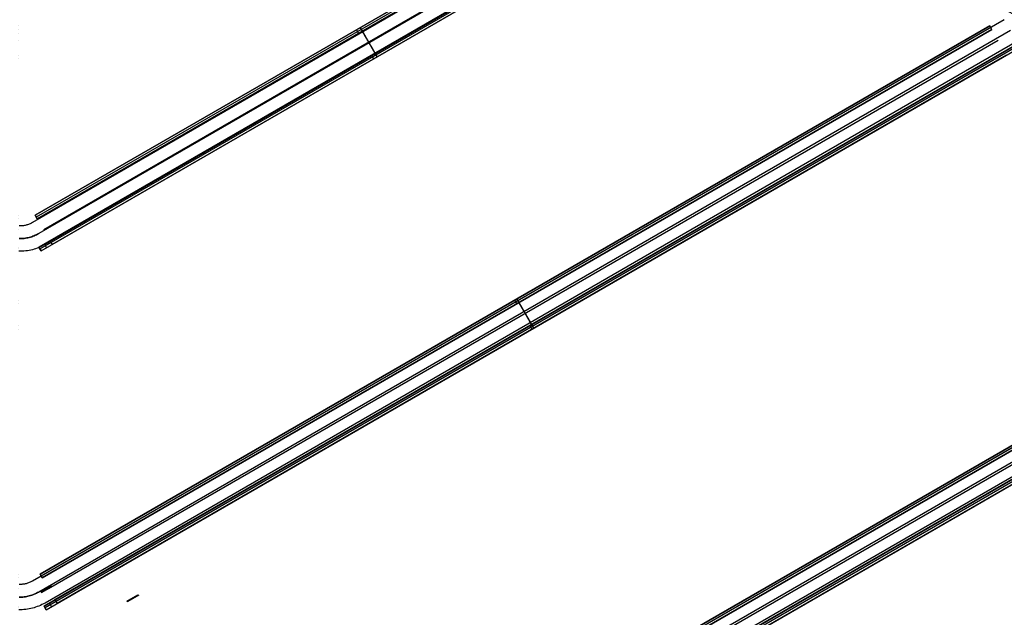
# Model space of a CAD drawing. Header units: millimetres. Extents: x -356 to 356, y -410 to 410.
# Tile 15 of 126: x 0 to 117, y -140 to -69. Entities that reach past the tile are written whole.
import ezdxf

# ---------------------------------------------------------------- set-up
doc = ezdxf.new("R2010")
doc.units = ezdxf.units.MM
doc.header["$MEASUREMENT"] = 0
doc.layers.add('1', color=7, linetype='Continuous')

msp = doc.modelspace()

# ---------------------------------------------------------------- linework, layer by layer
at = {"layer": '1', "color": 252, "extrusion": (0.117512, -0.066916, 0.990814)}
for points in [[(0.83, -455.33), (0.83, -73.76)], [(-0.17, -455.33), (-0.17, -73.76)], [(-0.17, -455.33), (-0.17, -73.76)], [(-1.17, -455.33), (-1.17, -73.76)]]:
    msp.add_lwpolyline(points, dxfattribs=at)
at = {"layer": '1', "color": 252}
for points in [[(80.04, -47.91), (1.59, -93.21)], [(1.92, -92.34), (78.13, -48.34)], [(78.13, -48.34), (1.92, -92.34)], [(78.13, -48.34), (1.92, -92.34)], [(78.13, -48.34), (1.92, -92.34)], [(78.26, -48.55), (2.05, -92.55)], [(78.38, -48.77), (2.17, -92.77)], [(78.38, -48.77), (2.17, -92.77)], [(78.38, -48.77), (2.17, -92.77)], [(78.38, -48.77), (2.17, -92.77)], [(80.79, -49.21), (2.34, -94.51)], [(80.79, -49.21), (2.34, -94.51)], [(79.13, -50.07), (2.92, -94.07)], [(79.13, -50.07), (2.92, -94.07)], [(81.18, -50.62), (2.37, -96.12)], [(2.37, -96.12), (81.18, -50.62)], [(81.3, -50.83), (2.5, -96.33)], [(2.62, -96.55), (81.43, -51.05)], [(2.62, -96.55), (81.43, -51.05)], [(81.54, -50.51), (3.09, -95.81)], [(79.88, -51.37), (3.67, -95.37)], [(80.13, -51.8), (3.92, -95.8)], [(116.84, -69.16), (1.59, -135.7)], [(2.52, -134.89), (115.11, -69.89)], [(2.52, -134.89), (115.11, -69.89)], [(115.11, -69.89), (2.52, -134.89)], [(115.36, -70.32), (115.11, -69.89)], [(115.36, -70.32), (115.11, -69.89)], [(117.59, -70.46), (2.34, -137)], [(117.59, -70.46), (2.34, -137)], [(115.23, -70.1), (2.65, -135.1)], [(115.36, -70.32), (2.77, -135.32)], [(2.77, -135.32), (115.36, -70.32)], [(115.36, -70.32), (2.77, -135.32)], [(40.28, -70.77), (40.03, -70.34)], [(118.15, -72.17), (2.97, -138.67)], [(2.97, -138.67), (118.15, -72.17)], [(118.34, -71.76), (3.09, -138.3)], [(118.28, -72.38), (3.1, -138.88)], [(116.11, -71.62), (3.52, -136.62)], [(116.11, -71.62), (3.52, -136.62)], [(3.22, -139.1), (118.4, -72.6)], [(3.22, -139.1), (118.4, -72.6)], [(116.86, -72.92), (4.27, -137.92)], [(117.11, -73.35), (4.52, -138.35)], [(41.78, -73.37), (42.03, -73.8)], [(1.59, -93.21), (1.5, -93.26), (1.41, -93.3), (1.32, -93.35), (1.22, -93.39), (1.13, -93.42), (1.03, -93.46), (0.94, -93.49), (0.84, -93.51), (0.74, -93.54), (0.64, -93.56), (0.54, -93.58), (0.44, -93.59), (0.34, -93.6), (0.24, -93.61), (0.14, -93.61), (0.04, -93.61)], [(2.17, -92.77), (1.92, -92.34)], [(1.92, -92.34), (2.17, -92.77)], [(2.34, -94.51), (2.2, -94.58), (2.07, -94.65), (1.93, -94.71), (1.79, -94.77), (1.65, -94.83), (1.51, -94.88), (1.36, -94.93), (1.22, -94.97), (1.07, -95), (0.92, -95.03), (0.77, -95.06), (0.62, -95.08), (0.47, -95.09), (0.32, -95.1), (0.16, -95.11), (0.01, -95.11)], [(2.34, -94.51), (2.2, -94.58), (2.07, -94.65), (1.93, -94.71), (1.79, -94.77), (1.65, -94.83), (1.51, -94.88), (1.36, -94.93), (1.22, -94.97), (1.07, -95), (0.92, -95.03), (0.77, -95.06), (0.62, -95.08), (0.47, -95.09), (0.32, -95.1), (0.16, -95.11), (0.01, -95.11)], [(161.24, -94.8), (1.59, -186.97)], [(1.89, -186.52), (159.51, -95.52)], [(1.89, -186.52), (159.51, -95.52)], [(159.51, -95.52), (1.89, -186.52)], [(3.67, -95.37), (3.92, -95.8)], [(3.09, -95.81), (2.91, -95.9), (2.73, -96), (2.55, -96.08), (2.36, -96.16), (2.17, -96.24), (1.98, -96.3), (1.79, -96.36), (1.59, -96.42), (1.39, -96.47), (1.2, -96.51), (1, -96.54), (0.8, -96.57), (0.59, -96.59), (0.39, -96.6), (0.19, -96.61), (-0.01, -96.61)], [(159.63, -95.74), (2.01, -186.74)], [(159.76, -95.95), (2.14, -186.95)], [(2.14, -186.95), (159.76, -95.95)], [(159.76, -95.95), (2.14, -186.95)], [(161.99, -96.09), (2.34, -188.27)], [(161.99, -96.09), (2.34, -188.27)], [(2.37, -96.12), (2.62, -96.55)], [(2.62, -96.55), (2.37, -96.12)], [(2.62, -96.55), (2.37, -96.12)], [(3.27, -96.18), (3.02, -95.74)], [(162.55, -97.8), (2.34, -190.3)], [(2.34, -190.3), (162.55, -97.8)], [(162.68, -98.02), (2.46, -190.52)], [(160.51, -97.25), (2.89, -188.25)], [(160.51, -97.25), (2.89, -188.25)], [(162.74, -97.39), (3.09, -189.57)], [(2.59, -190.74), (162.8, -98.24)], [(2.59, -190.74), (162.8, -98.24)], [(161.26, -98.55), (3.64, -189.55)], [(161.51, -98.99), (3.89, -189.99)], [(59.06, -102.82), (58.81, -102.39)], [(60.56, -105.42), (60.81, -105.85)], [(2.77, -135.32), (2.52, -134.89)], [(2.52, -134.89), (2.77, -135.32)], [(1.59, -135.7), (1.5, -135.75), (1.41, -135.8), (1.32, -135.84), (1.22, -135.88), (1.13, -135.92), (1.03, -135.95), (0.94, -135.98), (0.84, -136.01), (0.74, -136.03), (0.64, -136.05), (0.54, -136.07), (0.44, -136.08), (0.34, -136.09), (0.24, -136.1), (0.14, -136.1), (0.04, -136.1)], [(2.34, -137), (2.2, -137.07), (2.07, -137.14), (1.93, -137.21), (1.79, -137.27), (1.65, -137.32), (1.51, -137.37), (1.36, -137.42), (1.22, -137.46), (1.07, -137.49), (0.92, -137.53), (0.77, -137.55), (0.62, -137.57), (0.47, -137.59), (0.32, -137.6), (0.16, -137.6), (0.01, -137.6)], [(2.34, -137), (2.2, -137.07), (2.07, -137.14), (1.93, -137.21), (1.79, -137.27), (1.65, -137.32), (1.51, -137.37), (1.36, -137.42), (1.22, -137.46), (1.07, -137.49), (0.92, -137.53), (0.77, -137.55), (0.62, -137.57), (0.47, -137.59), (0.32, -137.6), (0.16, -137.6), (0.01, -137.6)], [(3.09, -138.3), (2.91, -138.4), (2.73, -138.49), (2.55, -138.58), (2.36, -138.66), (2.17, -138.73), (1.98, -138.8), (1.79, -138.86), (1.59, -138.91), (1.39, -138.96), (1.2, -139), (1, -139.03), (0.8, -139.06), (0.59, -139.08), (0.39, -139.1), (0.19, -139.1), (-0.01, -139.1)], [(2.97, -138.67), (3.22, -139.1)], [(3.22, -139.1), (2.97, -138.67)], [(3.22, -139.1), (2.97, -138.67)], [(3.87, -138.73), (3.62, -138.29)], [(4.27, -137.92), (4.52, -138.35)]]:
    msp.add_lwpolyline(points, dxfattribs=at)
at = {"layer": '1', "color": 252, "extrusion": (1, 0, 0)}
for points in [[(-69.89, -485), (-69.89, -480)], [(-70.34, -510), (-70.34, -505)], [(-70.77, -510), (-70.77, -505)], [(-70.32, -480), (-70.32, -485)], [(-71.62, -478), (-71.62, -478.5)], [(-73.37, -578.5), (-73.37, -505)], [(-73.8, -578.5), (-73.8, -505)], [(-92.34, -510), (-92.34, -505)], [(-92.77, -505), (-92.77, -510)], [(-94.07, -503.5), (-94.07, -503)], [(-96.12, -578.5), (-96.12, -506.5)], [(-96.33, -578.5), (-96.33, -506.5)], [(-96.55, -506.5), (-96.55, -578.5)], [(-102.39, -485), (-102.39, -480)], [(-102.82, -485), (-102.82, -480)], [(-105.42, -553.5), (-105.42, -480)], [(-105.85, -553.5), (-105.85, -480)], [(-134.89, -485), (-134.89, -480)], [(-135.32, -480), (-135.32, -485)], [(-136.62, -478.5), (-136.62, -478)], [(-138.67, -553.5), (-138.67, -481.5)], [(-138.88, -553.5), (-138.88, -481.5)], [(-139.1, -481.5), (-139.1, -553.5)]]:
    msp.add_lwpolyline(points, dxfattribs=at)
at = {"layer": '1', "color": 252, "extrusion": (0.866025, 0.5, 0)}
for points in [[(-118.08, -480), (-118.08, -479.96), (-118.08, -479.91), (-118.08, -479.87), (-118.09, -479.82), (-118.09, -479.77), (-118.1, -479.73), (-118.1, -479.68), (-118.11, -479.64), (-118.12, -479.59), (-118.13, -479.54), (-118.14, -479.5), (-118.15, -479.45), (-118.17, -479.4), (-118.18, -479.36), (-118.2, -479.31), (-118.22, -479.26), (-118.24, -479.22), (-118.26, -479.17), (-118.28, -479.13), (-118.3, -479.08), (-118.32, -479.04), (-118.35, -478.99), (-118.38, -478.95), (-118.4, -478.91), (-118.43, -478.86), (-118.46, -478.82), (-118.49, -478.78), (-118.52, -478.74), (-118.56, -478.7), (-118.59, -478.66), (-118.63, -478.62), (-118.66, -478.59), (-118.7, -478.55), (-118.74, -478.51), (-118.78, -478.48), (-118.82, -478.45), (-118.86, -478.42), (-118.9, -478.38), (-118.94, -478.35), (-118.98, -478.33), (-119.03, -478.3), (-119.07, -478.27), (-119.11, -478.25), (-119.16, -478.22), (-119.2, -478.2), (-119.25, -478.18), (-119.29, -478.16), (-119.34, -478.14), (-119.39, -478.12), (-119.43, -478.11), (-119.48, -478.09), (-119.53, -478.08), (-119.57, -478.06), (-119.62, -478.05), (-119.67, -478.04), (-119.71, -478.03), (-119.76, -478.03), (-119.81, -478.02), (-119.85, -478.01), (-119.9, -478.01), (-119.94, -478), (-119.99, -478), (-120.03, -478), (-120.08, -478), (-120.12, -478), (-120.17, -478), (-120.21, -478), (-120.26, -478.01), (-120.3, -478.01), (-120.35, -478.02), (-120.39, -478.03), (-120.44, -478.03), (-120.49, -478.04), (-120.53, -478.05), (-120.58, -478.06), (-120.63, -478.08), (-120.67, -478.09), (-120.72, -478.11), (-120.77, -478.12), (-120.81, -478.14), (-120.86, -478.16), (-120.91, -478.18), (-120.95, -478.2), (-121, -478.22), (-121.04, -478.25), (-121.08, -478.27), (-121.13, -478.3), (-121.17, -478.33), (-121.21, -478.35), (-121.26, -478.38), (-121.3, -478.42), (-121.34, -478.45), (-121.38, -478.48), (-121.42, -478.51), (-121.45, -478.55), (-121.49, -478.59), (-121.53, -478.62), (-121.56, -478.66), (-121.6, -478.7), (-121.63, -478.74), (-121.66, -478.78), (-121.69, -478.82), (-121.72, -478.86), (-121.75, -478.91), (-121.78, -478.95), (-121.8, -478.99), (-121.83, -479.04), (-121.85, -479.08), (-121.88, -479.13), (-121.9, -479.17), (-121.92, -479.22), (-121.94, -479.26), (-121.95, -479.31), (-121.97, -479.36), (-121.99, -479.4), (-122, -479.45), (-122.01, -479.5), (-122.02, -479.54), (-122.03, -479.59), (-122.04, -479.64), (-122.05, -479.68), (-122.06, -479.73), (-122.06, -479.77), (-122.07, -479.82), (-122.07, -479.87), (-122.08, -479.91), (-122.08, -479.96), (-122.08, -480)], [(-84.93, -505), (-84.93, -504.93), (-84.92, -504.86), (-84.92, -504.79), (-84.91, -504.72), (-84.9, -504.66), (-84.88, -504.59), (-84.87, -504.52), (-84.85, -504.45), (-84.83, -504.39), (-84.81, -504.32), (-84.78, -504.26), (-84.76, -504.19), (-84.73, -504.13), (-84.7, -504.07), (-84.66, -504.01), (-84.63, -503.95), (-84.59, -503.89), (-84.55, -503.84), (-84.51, -503.78), (-84.47, -503.73), (-84.42, -503.67), (-84.38, -503.62), (-84.33, -503.57), (-84.28, -503.53), (-84.23, -503.48), (-84.17, -503.44), (-84.12, -503.39), (-84.06, -503.35), (-84.01, -503.32), (-83.95, -503.28), (-83.89, -503.25), (-83.83, -503.21), (-83.76, -503.18), (-83.7, -503.16), (-83.64, -503.13), (-83.57, -503.11), (-83.51, -503.09), (-83.44, -503.07), (-83.37, -503.05), (-83.3, -503.04), (-83.24, -503.02), (-83.17, -503.01), (-83.1, -503.01), (-83.03, -503), (-82.96, -503), (-82.89, -503), (-82.82, -503), (-82.75, -503.01), (-82.69, -503.01), (-82.62, -503.02), (-82.55, -503.04), (-82.48, -503.05), (-82.41, -503.07), (-82.35, -503.09), (-82.28, -503.11), (-82.22, -503.13), (-82.15, -503.16), (-82.09, -503.18), (-82.03, -503.21), (-81.97, -503.25), (-81.91, -503.28), (-81.85, -503.32), (-81.79, -503.35), (-81.73, -503.39), (-81.68, -503.44), (-81.63, -503.48), (-81.57, -503.53), (-81.52, -503.57), (-81.48, -503.62), (-81.43, -503.67), (-81.38, -503.73), (-81.34, -503.78), (-81.3, -503.84), (-81.26, -503.89), (-81.22, -503.95), (-81.19, -504.01), (-81.16, -504.07), (-81.12, -504.13), (-81.1, -504.19), (-81.07, -504.26), (-81.04, -504.32), (-81.02, -504.39), (-81, -504.45), (-80.98, -504.52), (-80.97, -504.59), (-80.96, -504.66), (-80.95, -504.72), (-80.94, -504.79), (-80.93, -504.86), (-80.93, -504.93), (-80.93, -505)], [(-84.43, -505), (-84.43, -504.95), (-84.42, -504.9), (-84.42, -504.84), (-84.41, -504.79), (-84.4, -504.74), (-84.39, -504.69), (-84.38, -504.64), (-84.37, -504.59), (-84.35, -504.54), (-84.34, -504.49), (-84.32, -504.44), (-84.3, -504.4), (-84.28, -504.35), (-84.25, -504.3), (-84.23, -504.26), (-84.2, -504.21), (-84.18, -504.17), (-84.15, -504.13), (-84.12, -504.09), (-84.08, -504.04), (-84.05, -504.01), (-84.01, -503.97), (-83.98, -503.93), (-83.94, -503.89), (-83.9, -503.86), (-83.86, -503.83), (-83.82, -503.8), (-83.78, -503.77), (-83.74, -503.74), (-83.69, -503.71), (-83.65, -503.68), (-83.6, -503.66), (-83.55, -503.64), (-83.51, -503.62), (-83.46, -503.6), (-83.41, -503.58), (-83.36, -503.56), (-83.31, -503.55), (-83.26, -503.54), (-83.21, -503.53), (-83.16, -503.52), (-83.11, -503.51), (-83.06, -503.51), (-83, -503.5), (-82.95, -503.5), (-82.9, -503.5), (-82.85, -503.5), (-82.8, -503.51), (-82.75, -503.51), (-82.69, -503.52), (-82.64, -503.53), (-82.59, -503.54), (-82.54, -503.55), (-82.49, -503.56), (-82.44, -503.58), (-82.39, -503.6), (-82.35, -503.62), (-82.3, -503.64), (-82.25, -503.66), (-82.21, -503.68), (-82.16, -503.71), (-82.12, -503.74), (-82.07, -503.77), (-82.03, -503.8), (-81.99, -503.83), (-81.95, -503.86), (-81.91, -503.89), (-81.88, -503.93), (-81.84, -503.97), (-81.8, -504.01), (-81.77, -504.04), (-81.74, -504.09), (-81.71, -504.13), (-81.68, -504.17), (-81.65, -504.21), (-81.62, -504.26), (-81.6, -504.3), (-81.58, -504.35), (-81.55, -504.4), (-81.53, -504.44), (-81.52, -504.49), (-81.5, -504.54), (-81.48, -504.59), (-81.47, -504.64), (-81.46, -504.69), (-81.45, -504.74), (-81.44, -504.79), (-81.43, -504.84), (-81.43, -504.9), (-81.43, -504.95), (-81.43, -505)], [(-84.51, -505), (-84.51, -504.95), (-84.51, -504.9), (-84.51, -504.84), (-84.5, -504.79), (-84.49, -504.74), (-84.48, -504.69), (-84.47, -504.64), (-84.46, -504.59), (-84.44, -504.54), (-84.42, -504.49), (-84.41, -504.44), (-84.39, -504.39), (-84.36, -504.35), (-84.34, -504.3), (-84.32, -504.25), (-84.29, -504.21), (-84.26, -504.17), (-84.23, -504.12), (-84.2, -504.08), (-84.17, -504.04), (-84.13, -504), (-84.1, -503.96), (-84.06, -503.93), (-84.02, -503.89), (-83.98, -503.86), (-83.94, -503.82), (-83.9, -503.79), (-83.86, -503.76), (-83.82, -503.73), (-83.77, -503.71), (-83.73, -503.68), (-83.68, -503.66), (-83.63, -503.63), (-83.59, -503.61), (-83.54, -503.59), (-83.49, -503.58), (-83.44, -503.56), (-83.39, -503.55), (-83.34, -503.54), (-83.29, -503.52), (-83.23, -503.52), (-83.18, -503.51), (-83.13, -503.5), (-83.08, -503.5), (-83.03, -503.5), (-82.98, -503.5), (-82.92, -503.5), (-82.87, -503.51), (-82.82, -503.51), (-82.77, -503.52), (-82.72, -503.53), (-82.67, -503.54), (-82.62, -503.55), (-82.57, -503.57), (-82.52, -503.59), (-82.47, -503.6), (-82.42, -503.62), (-82.37, -503.64), (-82.33, -503.67), (-82.28, -503.69), (-82.23, -503.72), (-82.19, -503.75), (-82.15, -503.78), (-82.11, -503.81), (-82.06, -503.84), (-82.02, -503.87), (-81.99, -503.91), (-81.95, -503.94), (-81.91, -503.98), (-81.88, -504.02), (-81.84, -504.06), (-81.81, -504.1), (-81.78, -504.14), (-81.75, -504.19), (-81.73, -504.23), (-81.7, -504.28), (-81.68, -504.32), (-81.65, -504.37), (-81.63, -504.42), (-81.61, -504.47), (-81.59, -504.51), (-81.58, -504.56), (-81.56, -504.61), (-81.55, -504.66), (-81.54, -504.72), (-81.53, -504.77), (-81.53, -504.82), (-81.52, -504.87), (-81.52, -504.92), (-81.51, -504.97), (-81.51, -505.03), (-81.52, -505.08), (-81.52, -505.13), (-81.53, -505.18), (-81.53, -505.23), (-81.54, -505.28), (-81.55, -505.34), (-81.56, -505.39), (-81.58, -505.44), (-81.59, -505.49), (-81.61, -505.53), (-81.63, -505.58), (-81.65, -505.63), (-81.68, -505.68), (-81.7, -505.72), (-81.73, -505.77), (-81.75, -505.81), (-81.78, -505.86), (-81.81, -505.9), (-81.84, -505.94), (-81.88, -505.98), (-81.91, -506.02), (-81.95, -506.06), (-81.99, -506.09), (-82.02, -506.13), (-82.06, -506.16), (-82.11, -506.19), (-82.15, -506.22), (-82.19, -506.25), (-82.23, -506.28), (-82.28, -506.31), (-82.33, -506.33), (-82.37, -506.36), (-82.42, -506.38), (-82.47, -506.4), (-82.52, -506.41), (-82.57, -506.43), (-82.62, -506.45), (-82.67, -506.46), (-82.72, -506.47), (-82.77, -506.48), (-82.82, -506.49), (-82.87, -506.49), (-82.92, -506.5), (-82.98, -506.5), (-83.03, -506.5), (-83.08, -506.5), (-83.13, -506.5), (-83.18, -506.49), (-83.23, -506.48), (-83.29, -506.48), (-83.34, -506.46), (-83.39, -506.45), (-83.44, -506.44), (-83.49, -506.42), (-83.54, -506.41), (-83.59, -506.39), (-83.63, -506.37), (-83.68, -506.34), (-83.73, -506.32), (-83.77, -506.29), (-83.82, -506.27), (-83.86, -506.24), (-83.9, -506.21), (-83.94, -506.18), (-83.98, -506.14), (-84.02, -506.11), (-84.06, -506.07), (-84.1, -506.04), (-84.13, -506), (-84.17, -505.96), (-84.2, -505.92), (-84.23, -505.88), (-84.26, -505.83), (-84.29, -505.79), (-84.32, -505.75), (-84.34, -505.7), (-84.36, -505.65), (-84.39, -505.61), (-84.41, -505.56), (-84.42, -505.51), (-84.44, -505.46), (-84.46, -505.41), (-84.47, -505.36), (-84.48, -505.31), (-84.49, -505.26), (-84.5, -505.21), (-84.51, -505.16), (-84.51, -505.1), (-84.51, -505.05), (-84.51, -505)], [(-121.58, -480), (-121.58, -479.97), (-121.58, -479.93), (-121.57, -479.9), (-121.57, -479.87), (-121.57, -479.83), (-121.56, -479.8), (-121.56, -479.76), (-121.55, -479.73), (-121.55, -479.69), (-121.54, -479.66), (-121.53, -479.62), (-121.52, -479.59), (-121.51, -479.55), (-121.5, -479.52), (-121.48, -479.48), (-121.47, -479.45), (-121.46, -479.41), (-121.44, -479.38), (-121.43, -479.34), (-121.41, -479.31), (-121.39, -479.28), (-121.37, -479.24), (-121.35, -479.21), (-121.33, -479.18), (-121.31, -479.15), (-121.29, -479.12), (-121.27, -479.08), (-121.24, -479.05), (-121.22, -479.02), (-121.19, -479), (-121.16, -478.97), (-121.14, -478.94), (-121.11, -478.91), (-121.08, -478.89), (-121.05, -478.86), (-121.02, -478.84), (-120.99, -478.81), (-120.96, -478.79), (-120.93, -478.77), (-120.9, -478.74), (-120.87, -478.72), (-120.83, -478.7), (-120.8, -478.69), (-120.77, -478.67), (-120.73, -478.65), (-120.7, -478.63), (-120.66, -478.62), (-120.63, -478.61), (-120.59, -478.59), (-120.56, -478.58), (-120.52, -478.57), (-120.49, -478.56), (-120.45, -478.55), (-120.42, -478.54), (-120.38, -478.53), (-120.35, -478.53), (-120.32, -478.52), (-120.28, -478.51), (-120.25, -478.51), (-120.21, -478.51), (-120.18, -478.5), (-120.14, -478.5), (-120.11, -478.5), (-120.08, -478.5), (-120.04, -478.5), (-120.01, -478.5), (-119.98, -478.5), (-119.94, -478.51), (-119.91, -478.51), (-119.87, -478.51), (-119.84, -478.52), (-119.8, -478.53), (-119.77, -478.53), (-119.73, -478.54), (-119.7, -478.55), (-119.66, -478.56), (-119.63, -478.57), (-119.59, -478.58), (-119.56, -478.59), (-119.52, -478.61), (-119.49, -478.62), (-119.46, -478.63), (-119.42, -478.65), (-119.39, -478.67), (-119.35, -478.69), (-119.32, -478.7), (-119.29, -478.72), (-119.26, -478.74), (-119.22, -478.77), (-119.19, -478.79), (-119.16, -478.81), (-119.13, -478.84), (-119.1, -478.86), (-119.07, -478.89), (-119.04, -478.91), (-119.02, -478.94), (-118.99, -478.97), (-118.96, -479), (-118.94, -479.02), (-118.91, -479.05), (-118.89, -479.08), (-118.87, -479.12), (-118.84, -479.15), (-118.82, -479.18), (-118.8, -479.21), (-118.78, -479.24), (-118.76, -479.28), (-118.74, -479.31), (-118.73, -479.34), (-118.71, -479.38), (-118.7, -479.41), (-118.68, -479.45), (-118.67, -479.48), (-118.66, -479.52), (-118.65, -479.55), (-118.63, -479.59), (-118.63, -479.62), (-118.62, -479.66), (-118.61, -479.69), (-118.6, -479.73), (-118.6, -479.76), (-118.59, -479.8), (-118.59, -479.83), (-118.58, -479.87), (-118.58, -479.9), (-118.58, -479.93), (-118.58, -479.97), (-118.58, -480)], [(-84.51, -505), (-84.51, -504.95), (-84.51, -504.9), (-84.51, -504.84), (-84.5, -504.79), (-84.49, -504.74), (-84.48, -504.69), (-84.47, -504.64), (-84.46, -504.59), (-84.44, -504.54), (-84.43, -504.49), (-84.41, -504.44), (-84.39, -504.4), (-84.37, -504.35), (-84.34, -504.3), (-84.32, -504.26), (-84.29, -504.21), (-84.26, -504.17), (-84.23, -504.13), (-84.2, -504.09), (-84.17, -504.04), (-84.14, -504.01), (-84.1, -503.97), (-84.07, -503.93), (-84.03, -503.89), (-83.99, -503.86), (-83.95, -503.83), (-83.91, -503.8), (-83.87, -503.77), (-83.82, -503.74), (-83.78, -503.71), (-83.73, -503.68), (-83.69, -503.66), (-83.64, -503.64), (-83.59, -503.62), (-83.55, -503.6), (-83.5, -503.58), (-83.45, -503.56), (-83.4, -503.55), (-83.35, -503.54), (-83.3, -503.53), (-83.25, -503.52), (-83.19, -503.51), (-83.14, -503.51), (-83.09, -503.5), (-83.04, -503.5), (-82.99, -503.5), (-82.94, -503.5), (-82.88, -503.51), (-82.83, -503.51), (-82.78, -503.52), (-82.73, -503.53), (-82.68, -503.54), (-82.63, -503.55), (-82.58, -503.56), (-82.53, -503.58), (-82.48, -503.6), (-82.43, -503.62), (-82.39, -503.64), (-82.34, -503.66), (-82.29, -503.68), (-82.25, -503.71), (-82.21, -503.74), (-82.16, -503.77), (-82.12, -503.8), (-82.08, -503.83), (-82.04, -503.86), (-82, -503.89), (-81.96, -503.93), (-81.93, -503.97), (-81.89, -504.01), (-81.86, -504.04), (-81.83, -504.09), (-81.79, -504.13), (-81.77, -504.17), (-81.74, -504.21), (-81.71, -504.26), (-81.69, -504.3), (-81.66, -504.35), (-81.64, -504.4), (-81.62, -504.44), (-81.6, -504.49), (-81.59, -504.54), (-81.57, -504.59), (-81.56, -504.64), (-81.55, -504.69), (-81.54, -504.74), (-81.53, -504.79), (-81.52, -504.84), (-81.52, -504.9), (-81.52, -504.95), (-81.51, -505)], [(-81.51, -505), (-81.52, -505.05), (-81.52, -505.1), (-81.52, -505.16), (-81.53, -505.21), (-81.54, -505.26), (-81.55, -505.31), (-81.56, -505.36), (-81.57, -505.41), (-81.59, -505.46), (-81.6, -505.51), (-81.62, -505.56), (-81.64, -505.6), (-81.66, -505.65), (-81.69, -505.7), (-81.71, -505.74), (-81.74, -505.79), (-81.77, -505.83), (-81.79, -505.87), (-81.83, -505.91), (-81.86, -505.96), (-81.89, -505.99), (-81.93, -506.03), (-81.96, -506.07), (-82, -506.11), (-82.04, -506.14), (-82.08, -506.17), (-82.12, -506.2), (-82.16, -506.23), (-82.21, -506.26), (-82.25, -506.29), (-82.29, -506.32), (-82.34, -506.34), (-82.39, -506.36), (-82.43, -506.38), (-82.48, -506.4), (-82.53, -506.42), (-82.58, -506.44), (-82.63, -506.45), (-82.68, -506.46), (-82.73, -506.47), (-82.78, -506.48), (-82.83, -506.49), (-82.88, -506.49), (-82.94, -506.5), (-82.99, -506.5), (-83.04, -506.5), (-83.09, -506.5), (-83.14, -506.49), (-83.19, -506.49), (-83.25, -506.48), (-83.3, -506.47), (-83.35, -506.46), (-83.4, -506.45), (-83.45, -506.44), (-83.5, -506.42), (-83.55, -506.4), (-83.59, -506.38), (-83.64, -506.36), (-83.69, -506.34), (-83.73, -506.32), (-83.78, -506.29), (-83.82, -506.26), (-83.87, -506.23), (-83.91, -506.2), (-83.95, -506.17), (-83.99, -506.14), (-84.03, -506.11), (-84.07, -506.07), (-84.1, -506.03), (-84.14, -505.99), (-84.17, -505.96), (-84.2, -505.91), (-84.23, -505.87), (-84.26, -505.83), (-84.29, -505.79), (-84.32, -505.74), (-84.34, -505.7), (-84.37, -505.65), (-84.39, -505.6), (-84.41, -505.56), (-84.43, -505.51), (-84.44, -505.46), (-84.46, -505.41), (-84.47, -505.36), (-84.48, -505.31), (-84.49, -505.26), (-84.5, -505.21), (-84.51, -505.16), (-84.51, -505.1), (-84.51, -505.05), (-84.51, -505)], [(-80.93, -505), (-80.93, -504.96), (-80.93, -504.91), (-80.93, -504.87), (-80.93, -504.82), (-80.94, -504.77), (-80.95, -504.73), (-80.95, -504.68), (-80.96, -504.64), (-80.97, -504.59), (-80.98, -504.54), (-80.99, -504.5), (-81, -504.45), (-81.02, -504.4), (-81.03, -504.36), (-81.05, -504.31), (-81.07, -504.26), (-81.09, -504.22), (-81.11, -504.17), (-81.13, -504.13), (-81.15, -504.08), (-81.17, -504.04), (-81.2, -503.99), (-81.23, -503.95), (-81.25, -503.91), (-81.28, -503.86), (-81.31, -503.82), (-81.34, -503.78), (-81.37, -503.74), (-81.41, -503.7), (-81.44, -503.66), (-81.48, -503.62), (-81.51, -503.59), (-81.55, -503.55), (-81.59, -503.51), (-81.63, -503.48), (-81.67, -503.45), (-81.71, -503.42), (-81.75, -503.38), (-81.79, -503.35), (-81.83, -503.33), (-81.88, -503.3), (-81.92, -503.27), (-81.96, -503.25), (-82.01, -503.22), (-82.05, -503.2), (-82.1, -503.18), (-82.14, -503.16), (-82.19, -503.14), (-82.24, -503.12), (-82.28, -503.11), (-82.33, -503.09), (-82.38, -503.08), (-82.42, -503.06), (-82.47, -503.05), (-82.52, -503.04), (-82.56, -503.03), (-82.61, -503.03), (-82.66, -503.02), (-82.7, -503.01), (-82.75, -503.01), (-82.79, -503), (-82.84, -503), (-82.88, -503), (-82.93, -503), (-82.97, -503), (-83.02, -503), (-83.06, -503), (-83.11, -503.01), (-83.15, -503.01), (-83.2, -503.02), (-83.24, -503.03), (-83.29, -503.03), (-83.34, -503.04), (-83.38, -503.05), (-83.43, -503.06), (-83.48, -503.08), (-83.52, -503.09), (-83.57, -503.11), (-83.62, -503.12), (-83.66, -503.14), (-83.71, -503.16), (-83.75, -503.18), (-83.8, -503.2), (-83.85, -503.22), (-83.89, -503.25), (-83.93, -503.27), (-83.98, -503.3), (-84.02, -503.33), (-84.06, -503.35), (-84.11, -503.38), (-84.15, -503.42), (-84.19, -503.45), (-84.23, -503.48), (-84.27, -503.51), (-84.3, -503.55), (-84.34, -503.59), (-84.38, -503.62), (-84.41, -503.66), (-84.45, -503.7), (-84.48, -503.74), (-84.51, -503.78), (-84.54, -503.82), (-84.57, -503.86), (-84.6, -503.91), (-84.63, -503.95), (-84.65, -503.99), (-84.68, -504.04), (-84.7, -504.08), (-84.73, -504.13), (-84.75, -504.17), (-84.77, -504.22), (-84.79, -504.26), (-84.8, -504.31), (-84.82, -504.36), (-84.84, -504.4), (-84.85, -504.45), (-84.86, -504.5), (-84.87, -504.54), (-84.88, -504.59), (-84.89, -504.64), (-84.9, -504.68), (-84.91, -504.73), (-84.91, -504.77), (-84.92, -504.82), (-84.92, -504.87), (-84.92, -504.91), (-84.93, -504.96), (-84.93, -505)], [(-84.43, -505), (-84.43, -504.97), (-84.43, -504.93), (-84.42, -504.9), (-84.42, -504.87), (-84.42, -504.83), (-84.41, -504.8), (-84.41, -504.76), (-84.4, -504.73), (-84.39, -504.69), (-84.39, -504.66), (-84.38, -504.62), (-84.37, -504.59), (-84.36, -504.55), (-84.35, -504.52), (-84.33, -504.48), (-84.32, -504.45), (-84.31, -504.41), (-84.29, -504.38), (-84.28, -504.34), (-84.26, -504.31), (-84.24, -504.28), (-84.22, -504.24), (-84.2, -504.21), (-84.18, -504.18), (-84.16, -504.15), (-84.14, -504.12), (-84.12, -504.08), (-84.09, -504.05), (-84.07, -504.02), (-84.04, -504), (-84.01, -503.97), (-83.99, -503.94), (-83.96, -503.91), (-83.93, -503.89), (-83.9, -503.86), (-83.87, -503.84), (-83.84, -503.81), (-83.81, -503.79), (-83.78, -503.77), (-83.75, -503.74), (-83.71, -503.72), (-83.68, -503.7), (-83.65, -503.69), (-83.62, -503.67), (-83.58, -503.65), (-83.55, -503.63), (-83.51, -503.62), (-83.48, -503.61), (-83.44, -503.59), (-83.41, -503.58), (-83.37, -503.57), (-83.34, -503.56), (-83.3, -503.55), (-83.27, -503.54), (-83.23, -503.53), (-83.2, -503.53), (-83.16, -503.52), (-83.13, -503.51), (-83.1, -503.51), (-83.06, -503.51), (-83.03, -503.5), (-82.99, -503.5), (-82.96, -503.5), (-82.93, -503.5), (-82.89, -503.5), (-82.86, -503.5), (-82.83, -503.5), (-82.79, -503.51), (-82.76, -503.51), (-82.72, -503.51), (-82.69, -503.52), (-82.65, -503.53), (-82.62, -503.53), (-82.58, -503.54), (-82.55, -503.55), (-82.51, -503.56), (-82.48, -503.57), (-82.44, -503.58), (-82.41, -503.59), (-82.37, -503.61), (-82.34, -503.62), (-82.31, -503.63), (-82.27, -503.65), (-82.24, -503.67), (-82.2, -503.69), (-82.17, -503.7), (-82.14, -503.72), (-82.11, -503.74), (-82.07, -503.77), (-82.04, -503.79), (-82.01, -503.81), (-81.98, -503.84), (-81.95, -503.86), (-81.92, -503.89), (-81.89, -503.91), (-81.87, -503.94), (-81.84, -503.97), (-81.81, -504), (-81.79, -504.02), (-81.76, -504.05), (-81.74, -504.08), (-81.71, -504.12), (-81.69, -504.15), (-81.67, -504.18), (-81.65, -504.21), (-81.63, -504.24), (-81.61, -504.28), (-81.59, -504.31), (-81.58, -504.34), (-81.56, -504.38), (-81.55, -504.41), (-81.53, -504.45), (-81.52, -504.48), (-81.51, -504.52), (-81.49, -504.55), (-81.48, -504.59), (-81.47, -504.62), (-81.47, -504.66), (-81.46, -504.69), (-81.45, -504.73), (-81.45, -504.76), (-81.44, -504.8), (-81.44, -504.83), (-81.43, -504.87), (-81.43, -504.9), (-81.43, -504.93), (-81.43, -504.97), (-81.43, -505)], [(-122.08, -480), (-122.08, -479.93), (-122.07, -479.86), (-122.07, -479.79), (-122.06, -479.72), (-122.05, -479.66), (-122.03, -479.59), (-122.02, -479.52), (-122, -479.45), (-121.98, -479.39), (-121.96, -479.32), (-121.93, -479.26), (-121.91, -479.19), (-121.88, -479.13), (-121.85, -479.07), (-121.81, -479.01), (-121.78, -478.95), (-121.74, -478.89), (-121.7, -478.84), (-121.66, -478.78), (-121.62, -478.73), (-121.57, -478.67), (-121.53, -478.62), (-121.48, -478.57), (-121.43, -478.53), (-121.38, -478.48), (-121.32, -478.44), (-121.27, -478.39), (-121.21, -478.35), (-121.16, -478.32), (-121.1, -478.28), (-121.04, -478.25), (-120.98, -478.21), (-120.91, -478.18), (-120.85, -478.16), (-120.79, -478.13), (-120.72, -478.11), (-120.66, -478.09), (-120.59, -478.07), (-120.52, -478.05), (-120.45, -478.04), (-120.39, -478.02), (-120.32, -478.01), (-120.25, -478.01), (-120.18, -478), (-120.11, -478), (-120.04, -478), (-119.97, -478), (-119.9, -478.01), (-119.84, -478.01), (-119.77, -478.02), (-119.7, -478.04), (-119.63, -478.05), (-119.56, -478.07), (-119.5, -478.09), (-119.43, -478.11), (-119.37, -478.13), (-119.3, -478.16), (-119.24, -478.18), (-119.18, -478.21), (-119.12, -478.25), (-119.06, -478.28), (-119, -478.32), (-118.94, -478.35), (-118.88, -478.39), (-118.83, -478.44), (-118.78, -478.48), (-118.73, -478.53), (-118.68, -478.57), (-118.63, -478.62), (-118.58, -478.67), (-118.54, -478.73), (-118.49, -478.78), (-118.45, -478.84), (-118.41, -478.89), (-118.37, -478.95), (-118.34, -479.01), (-118.31, -479.07), (-118.28, -479.13), (-118.25, -479.19), (-118.22, -479.26), (-118.2, -479.32), (-118.17, -479.39), (-118.15, -479.45), (-118.14, -479.52), (-118.12, -479.59), (-118.11, -479.66), (-118.1, -479.72), (-118.09, -479.79), (-118.08, -479.86), (-118.08, -479.93), (-118.08, -480)], [(-121.31, -480), (-121.31, -479.95), (-121.31, -479.9), (-121.31, -479.84), (-121.3, -479.79), (-121.29, -479.74), (-121.28, -479.69), (-121.27, -479.64), (-121.26, -479.59), (-121.24, -479.54), (-121.22, -479.49), (-121.21, -479.44), (-121.19, -479.39), (-121.16, -479.35), (-121.14, -479.3), (-121.12, -479.25), (-121.09, -479.21), (-121.06, -479.17), (-121.03, -479.12), (-121, -479.08), (-120.97, -479.04), (-120.93, -479), (-120.9, -478.96), (-120.86, -478.93), (-120.82, -478.89), (-120.78, -478.86), (-120.74, -478.82), (-120.7, -478.79), (-120.66, -478.76), (-120.62, -478.73), (-120.57, -478.71), (-120.53, -478.68), (-120.48, -478.66), (-120.43, -478.63), (-120.39, -478.61), (-120.34, -478.59), (-120.29, -478.58), (-120.24, -478.56), (-120.19, -478.55), (-120.14, -478.54), (-120.09, -478.52), (-120.03, -478.52), (-119.98, -478.51), (-119.93, -478.5), (-119.88, -478.5), (-119.83, -478.5), (-119.78, -478.5), (-119.72, -478.5), (-119.67, -478.51), (-119.62, -478.51), (-119.57, -478.52), (-119.52, -478.53), (-119.47, -478.54), (-119.42, -478.55), (-119.37, -478.57), (-119.32, -478.59), (-119.27, -478.6), (-119.22, -478.62), (-119.17, -478.64), (-119.13, -478.67), (-119.08, -478.69), (-119.03, -478.72), (-118.99, -478.75), (-118.95, -478.78), (-118.91, -478.81), (-118.86, -478.84), (-118.82, -478.87), (-118.79, -478.91), (-118.75, -478.94), (-118.71, -478.98), (-118.68, -479.02), (-118.64, -479.06), (-118.61, -479.1), (-118.58, -479.14), (-118.55, -479.19), (-118.53, -479.23), (-118.5, -479.28), (-118.48, -479.32), (-118.45, -479.37), (-118.43, -479.42), (-118.41, -479.47), (-118.39, -479.51), (-118.38, -479.56), (-118.36, -479.61), (-118.35, -479.66), (-118.34, -479.72), (-118.33, -479.77), (-118.33, -479.82), (-118.32, -479.87), (-118.32, -479.92), (-118.31, -479.97), (-118.31, -480.03), (-118.32, -480.08), (-118.32, -480.13), (-118.33, -480.18), (-118.33, -480.23), (-118.34, -480.28), (-118.35, -480.34), (-118.36, -480.39), (-118.38, -480.44), (-118.39, -480.49), (-118.41, -480.53), (-118.43, -480.58), (-118.45, -480.63), (-118.48, -480.68), (-118.5, -480.72), (-118.53, -480.77), (-118.55, -480.81), (-118.58, -480.86), (-118.61, -480.9), (-118.64, -480.94), (-118.68, -480.98), (-118.71, -481.02), (-118.75, -481.06), (-118.79, -481.09), (-118.82, -481.13), (-118.86, -481.16), (-118.91, -481.19), (-118.95, -481.22), (-118.99, -481.25), (-119.03, -481.28), (-119.08, -481.31), (-119.13, -481.33), (-119.17, -481.36), (-119.22, -481.38), (-119.27, -481.4), (-119.32, -481.41), (-119.37, -481.43), (-119.42, -481.45), (-119.47, -481.46), (-119.52, -481.47), (-119.57, -481.48), (-119.62, -481.49), (-119.67, -481.49), (-119.72, -481.5), (-119.78, -481.5), (-119.83, -481.5), (-119.88, -481.5), (-119.93, -481.5), (-119.98, -481.49), (-120.03, -481.48), (-120.09, -481.48), (-120.14, -481.46), (-120.19, -481.45), (-120.24, -481.44), (-120.29, -481.42), (-120.34, -481.41), (-120.39, -481.39), (-120.43, -481.37), (-120.48, -481.34), (-120.53, -481.32), (-120.57, -481.29), (-120.62, -481.27), (-120.66, -481.24), (-120.7, -481.21), (-120.74, -481.18), (-120.78, -481.14), (-120.82, -481.11), (-120.86, -481.07), (-120.9, -481.04), (-120.93, -481), (-120.97, -480.96), (-121, -480.92), (-121.03, -480.88), (-121.06, -480.83), (-121.09, -480.79), (-121.12, -480.75), (-121.14, -480.7), (-121.16, -480.65), (-121.19, -480.61), (-121.21, -480.56), (-121.22, -480.51), (-121.24, -480.46), (-121.26, -480.41), (-121.27, -480.36), (-121.28, -480.31), (-121.29, -480.26), (-121.3, -480.21), (-121.31, -480.16), (-121.31, -480.1), (-121.31, -480.05), (-121.31, -480)], [(-121.58, -480), (-121.58, -479.95), (-121.57, -479.9), (-121.57, -479.84), (-121.56, -479.79), (-121.55, -479.74), (-121.54, -479.69), (-121.53, -479.64), (-121.52, -479.59), (-121.51, -479.54), (-121.49, -479.49), (-121.47, -479.44), (-121.45, -479.4), (-121.43, -479.35), (-121.41, -479.3), (-121.38, -479.26), (-121.35, -479.21), (-121.33, -479.17), (-121.3, -479.13), (-121.27, -479.09), (-121.23, -479.04), (-121.2, -479.01), (-121.16, -478.97), (-121.13, -478.93), (-121.09, -478.89), (-121.05, -478.86), (-121.01, -478.83), (-120.97, -478.8), (-120.93, -478.77), (-120.89, -478.74), (-120.84, -478.71), (-120.8, -478.68), (-120.75, -478.66), (-120.7, -478.64), (-120.66, -478.62), (-120.61, -478.6), (-120.56, -478.58), (-120.51, -478.56), (-120.46, -478.55), (-120.41, -478.54), (-120.36, -478.53), (-120.31, -478.52), (-120.26, -478.51), (-120.21, -478.51), (-120.15, -478.5), (-120.1, -478.5), (-120.05, -478.5), (-120, -478.5), (-119.95, -478.51), (-119.9, -478.51), (-119.84, -478.52), (-119.79, -478.53), (-119.74, -478.54), (-119.69, -478.55), (-119.64, -478.56), (-119.59, -478.58), (-119.55, -478.6), (-119.5, -478.62), (-119.45, -478.64), (-119.4, -478.66), (-119.36, -478.68), (-119.31, -478.71), (-119.27, -478.74), (-119.22, -478.77), (-119.18, -478.8), (-119.14, -478.83), (-119.1, -478.86), (-119.06, -478.89), (-119.03, -478.93), (-118.99, -478.97), (-118.95, -479.01), (-118.92, -479.04), (-118.89, -479.09), (-118.86, -479.13), (-118.83, -479.17), (-118.8, -479.21), (-118.77, -479.26), (-118.75, -479.3), (-118.73, -479.35), (-118.7, -479.4), (-118.68, -479.44), (-118.67, -479.49), (-118.65, -479.54), (-118.63, -479.59), (-118.62, -479.64), (-118.61, -479.69), (-118.6, -479.74), (-118.59, -479.79), (-118.59, -479.84), (-118.58, -479.9), (-118.58, -479.95), (-118.58, -480)], [(-118.08, -480), (-118.08, -479.96), (-118.08, -479.91), (-118.08, -479.87), (-118.09, -479.82), (-118.09, -479.77), (-118.1, -479.73), (-118.1, -479.68), (-118.11, -479.64), (-118.12, -479.59), (-118.13, -479.54), (-118.14, -479.5), (-118.15, -479.45), (-118.17, -479.4), (-118.18, -479.36), (-118.2, -479.31), (-118.22, -479.26), (-118.24, -479.22), (-118.26, -479.17), (-118.28, -479.13), (-118.3, -479.08), (-118.32, -479.04), (-118.35, -478.99), (-118.38, -478.95), (-118.4, -478.91), (-118.43, -478.86), (-118.46, -478.82), (-118.49, -478.78), (-118.52, -478.74), (-118.56, -478.7), (-118.59, -478.66), (-118.63, -478.62), (-118.66, -478.59), (-118.7, -478.55), (-118.74, -478.51), (-118.78, -478.48), (-118.82, -478.45), (-118.86, -478.42), (-118.9, -478.38), (-118.94, -478.35), (-118.98, -478.33), (-119.03, -478.3), (-119.07, -478.27), (-119.11, -478.25), (-119.16, -478.22), (-119.2, -478.2), (-119.25, -478.18), (-119.29, -478.16), (-119.34, -478.14), (-119.39, -478.12), (-119.43, -478.11), (-119.48, -478.09), (-119.53, -478.08), (-119.57, -478.06), (-119.62, -478.05), (-119.67, -478.04), (-119.71, -478.03), (-119.76, -478.03), (-119.81, -478.02), (-119.85, -478.01), (-119.9, -478.01), (-119.94, -478), (-119.99, -478), (-120.03, -478), (-120.08, -478), (-120.12, -478), (-120.17, -478), (-120.21, -478), (-120.26, -478.01), (-120.3, -478.01), (-120.35, -478.02), (-120.39, -478.03), (-120.44, -478.03), (-120.49, -478.04), (-120.53, -478.05), (-120.58, -478.06), (-120.63, -478.08), (-120.67, -478.09), (-120.72, -478.11), (-120.77, -478.12), (-120.81, -478.14), (-120.86, -478.16), (-120.91, -478.18), (-120.95, -478.2), (-121, -478.22), (-121.04, -478.25), (-121.08, -478.27), (-121.13, -478.3), (-121.17, -478.33), (-121.21, -478.35), (-121.26, -478.38), (-121.3, -478.42), (-121.34, -478.45), (-121.38, -478.48), (-121.42, -478.51), (-121.45, -478.55), (-121.49, -478.59), (-121.53, -478.62), (-121.56, -478.66), (-121.6, -478.7), (-121.63, -478.74), (-121.66, -478.78), (-121.69, -478.82), (-121.72, -478.86), (-121.75, -478.91), (-121.78, -478.95), (-121.8, -478.99), (-121.83, -479.04), (-121.85, -479.08), (-121.88, -479.13), (-121.9, -479.17), (-121.92, -479.22), (-121.94, -479.26), (-121.95, -479.31), (-121.97, -479.36), (-121.99, -479.4), (-122, -479.45), (-122.01, -479.5), (-122.02, -479.54), (-122.03, -479.59), (-122.04, -479.64), (-122.05, -479.68), (-122.06, -479.73), (-122.06, -479.77), (-122.07, -479.82), (-122.07, -479.87), (-122.08, -479.91), (-122.08, -479.96), (-122.08, -480)], [(-121.58, -480), (-121.58, -479.97), (-121.58, -479.93), (-121.57, -479.9), (-121.57, -479.87), (-121.57, -479.83), (-121.56, -479.8), (-121.56, -479.76), (-121.55, -479.73), (-121.55, -479.69), (-121.54, -479.66), (-121.53, -479.62), (-121.52, -479.59), (-121.51, -479.55), (-121.5, -479.52), (-121.48, -479.48), (-121.47, -479.45), (-121.46, -479.41), (-121.44, -479.38), (-121.43, -479.34), (-121.41, -479.31), (-121.39, -479.28), (-121.37, -479.24), (-121.35, -479.21), (-121.33, -479.18), (-121.31, -479.15), (-121.29, -479.12), (-121.27, -479.08), (-121.24, -479.05), (-121.22, -479.02), (-121.19, -479), (-121.16, -478.97), (-121.14, -478.94), (-121.11, -478.91), (-121.08, -478.89), (-121.05, -478.86), (-121.02, -478.84), (-120.99, -478.81), (-120.96, -478.79), (-120.93, -478.77), (-120.9, -478.74), (-120.87, -478.72), (-120.83, -478.7), (-120.8, -478.69), (-120.77, -478.67), (-120.73, -478.65), (-120.7, -478.63), (-120.66, -478.62), (-120.63, -478.61), (-120.59, -478.59), (-120.56, -478.58), (-120.52, -478.57), (-120.49, -478.56), (-120.45, -478.55), (-120.42, -478.54), (-120.38, -478.53), (-120.35, -478.53), (-120.32, -478.52), (-120.28, -478.51), (-120.25, -478.51), (-120.21, -478.51), (-120.18, -478.5), (-120.14, -478.5), (-120.11, -478.5), (-120.08, -478.5), (-120.04, -478.5), (-120.01, -478.5), (-119.98, -478.5), (-119.94, -478.51), (-119.91, -478.51), (-119.87, -478.51), (-119.84, -478.52), (-119.8, -478.53), (-119.77, -478.53), (-119.73, -478.54), (-119.7, -478.55), (-119.66, -478.56), (-119.63, -478.57), (-119.59, -478.58), (-119.56, -478.59), (-119.52, -478.61), (-119.49, -478.62), (-119.46, -478.63), (-119.42, -478.65), (-119.39, -478.67), (-119.35, -478.69), (-119.32, -478.7), (-119.29, -478.72), (-119.26, -478.74), (-119.22, -478.77), (-119.19, -478.79), (-119.16, -478.81), (-119.13, -478.84), (-119.1, -478.86), (-119.07, -478.89), (-119.04, -478.91), (-119.02, -478.94), (-118.99, -478.97), (-118.96, -479), (-118.94, -479.02), (-118.91, -479.05), (-118.89, -479.08), (-118.87, -479.12), (-118.84, -479.15), (-118.82, -479.18), (-118.8, -479.21), (-118.78, -479.24), (-118.76, -479.28), (-118.74, -479.31), (-118.73, -479.34), (-118.71, -479.38), (-118.7, -479.41), (-118.68, -479.45), (-118.67, -479.48), (-118.66, -479.52), (-118.65, -479.55), (-118.63, -479.59), (-118.63, -479.62), (-118.62, -479.66), (-118.61, -479.69), (-118.6, -479.73), (-118.6, -479.76), (-118.59, -479.8), (-118.59, -479.83), (-118.58, -479.87), (-118.58, -479.9), (-118.58, -479.93), (-118.58, -479.97), (-118.58, -480)], [(-121.31, -480), (-121.31, -479.95), (-121.31, -479.9), (-121.31, -479.84), (-121.3, -479.79), (-121.29, -479.74), (-121.28, -479.69), (-121.27, -479.64), (-121.26, -479.59), (-121.24, -479.54), (-121.23, -479.49), (-121.21, -479.44), (-121.19, -479.4), (-121.17, -479.35), (-121.14, -479.3), (-121.12, -479.26), (-121.09, -479.21), (-121.06, -479.17), (-121.03, -479.13), (-121, -479.09), (-120.97, -479.04), (-120.94, -479.01), (-120.9, -478.97), (-120.87, -478.93), (-120.83, -478.89), (-120.79, -478.86), (-120.75, -478.83), (-120.71, -478.8), (-120.67, -478.77), (-120.62, -478.74), (-120.58, -478.71), (-120.53, -478.68), (-120.49, -478.66), (-120.44, -478.64), (-120.39, -478.62), (-120.35, -478.6), (-120.3, -478.58), (-120.25, -478.56), (-120.2, -478.55), (-120.15, -478.54), (-120.1, -478.53), (-120.05, -478.52), (-119.99, -478.51), (-119.94, -478.51), (-119.89, -478.5), (-119.84, -478.5), (-119.79, -478.5), (-119.74, -478.5), (-119.68, -478.51), (-119.63, -478.51), (-119.58, -478.52), (-119.53, -478.53), (-119.48, -478.54), (-119.43, -478.55), (-119.38, -478.56), (-119.33, -478.58), (-119.28, -478.6), (-119.23, -478.62), (-119.19, -478.64), (-119.14, -478.66), (-119.09, -478.68), (-119.05, -478.71), (-119.01, -478.74), (-118.96, -478.77), (-118.92, -478.8), (-118.88, -478.83), (-118.84, -478.86), (-118.8, -478.89), (-118.76, -478.93), (-118.73, -478.97), (-118.69, -479.01), (-118.66, -479.04), (-118.63, -479.09), (-118.59, -479.13), (-118.57, -479.17), (-118.54, -479.21), (-118.51, -479.26), (-118.49, -479.3), (-118.46, -479.35), (-118.44, -479.4), (-118.42, -479.44), (-118.4, -479.49), (-118.39, -479.54), (-118.37, -479.59), (-118.36, -479.64), (-118.35, -479.69), (-118.34, -479.74), (-118.33, -479.79), (-118.32, -479.84), (-118.32, -479.9), (-118.32, -479.95), (-118.31, -480)], [(-118.31, -480), (-118.32, -480.05), (-118.32, -480.1), (-118.32, -480.16), (-118.33, -480.21), (-118.34, -480.26), (-118.35, -480.31), (-118.36, -480.36), (-118.37, -480.41), (-118.39, -480.46), (-118.4, -480.51), (-118.42, -480.56), (-118.44, -480.6), (-118.46, -480.65), (-118.49, -480.7), (-118.51, -480.74), (-118.54, -480.79), (-118.57, -480.83), (-118.59, -480.87), (-118.63, -480.91), (-118.66, -480.96), (-118.69, -480.99), (-118.73, -481.03), (-118.76, -481.07), (-118.8, -481.11), (-118.84, -481.14), (-118.88, -481.17), (-118.92, -481.2), (-118.96, -481.23), (-119.01, -481.26), (-119.05, -481.29), (-119.09, -481.32), (-119.14, -481.34), (-119.19, -481.36), (-119.23, -481.38), (-119.28, -481.4), (-119.33, -481.42), (-119.38, -481.44), (-119.43, -481.45), (-119.48, -481.46), (-119.53, -481.47), (-119.58, -481.48), (-119.63, -481.49), (-119.68, -481.49), (-119.74, -481.5), (-119.79, -481.5), (-119.84, -481.5), (-119.89, -481.5), (-119.94, -481.49), (-119.99, -481.49), (-120.05, -481.48), (-120.1, -481.47), (-120.15, -481.46), (-120.2, -481.45), (-120.25, -481.44), (-120.3, -481.42), (-120.35, -481.4), (-120.39, -481.38), (-120.44, -481.36), (-120.49, -481.34), (-120.53, -481.32), (-120.58, -481.29), (-120.62, -481.26), (-120.67, -481.23), (-120.71, -481.2), (-120.75, -481.17), (-120.79, -481.14), (-120.83, -481.11), (-120.87, -481.07), (-120.9, -481.03), (-120.94, -480.99), (-120.97, -480.96), (-121, -480.91), (-121.03, -480.87), (-121.06, -480.83), (-121.09, -480.79), (-121.12, -480.74), (-121.14, -480.7), (-121.17, -480.65), (-121.19, -480.6), (-121.21, -480.56), (-121.23, -480.51), (-121.24, -480.46), (-121.26, -480.41), (-121.27, -480.36), (-121.28, -480.31), (-121.29, -480.26), (-121.3, -480.21), (-121.31, -480.16), (-121.31, -480.1), (-121.31, -480.05), (-121.31, -480)]]:
    msp.add_lwpolyline(points, dxfattribs=at)
at = {"layer": '1', "color": 80}
for points in [[(0.01, -95.11), (0.16, -95.11), (0.32, -95.1), (0.47, -95.09), (0.62, -95.08), (0.77, -95.06), (0.92, -95.03), (1.07, -95), (1.22, -94.97), (1.36, -94.93), (1.51, -94.88), (1.65, -94.83), (1.79, -94.77), (1.93, -94.71), (2.07, -94.65), (2.2, -94.58), (2.34, -94.51)], [(0.01, -137.6), (0.16, -137.6), (0.32, -137.6), (0.47, -137.59), (0.62, -137.57), (0.77, -137.55), (0.92, -137.53), (1.07, -137.49), (1.22, -137.46), (1.36, -137.42), (1.51, -137.37), (1.65, -137.32), (1.79, -137.27), (1.93, -137.21), (2.07, -137.14), (2.2, -137.07), (2.34, -137)]]:
    msp.add_lwpolyline(points, dxfattribs=at)
at = {"layer": '1', "color": 252, "extrusion": (-0.231455, 0.935414, -0.267261)}
for points in [[(19.34, -511.61), (20.79, -513.16)], [(20.72, -513.23), (19.27, -511.67)], [(19.21, -511.74), (20.65, -513.29)], [(28.98, -498.6), (30.42, -500.15)], [(30.35, -500.22), (28.91, -498.66)], [(28.84, -498.72), (30.28, -500.28)]]:
    msp.add_lwpolyline(points, dxfattribs=at)

doc.saveas('drawing.dxf')
